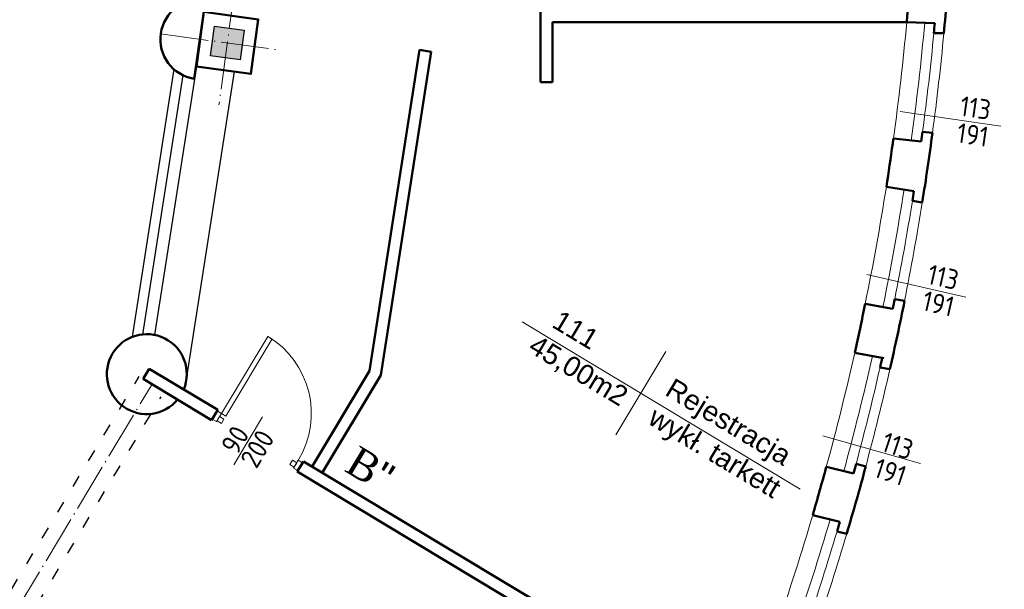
# Model space of a CAD drawing. Header units: millimetres. Extents: x -642 to 14033, y 1994 to 13520.
# Tile 27 of 72: x 6699 to 7685, y 5021 to 5591. Entities that reach past the tile are written whole.
import ezdxf

# ---------------------------------------------------------------- set-up
doc = ezdxf.new("R2010")
doc.units = ezdxf.units.MM
doc.linetypes.add('ACAD_ISO03W100', pattern=[30, 12, -18])
doc.linetypes.add('ACAD_ISO04W100', pattern=[30.5, 24, -3, 0.5, -3])
for name, color, linetype, lineweight in [('drzwi', 140, 'Continuous', 13), ('opisy drzwi', 40, 'Continuous', 13), ('opisy pom', 3, 'Continuous', 18), ('podciąg', 10, 'ACAD_ISO03W100', 25), ('symetria', 7, 'ACAD_ISO04W100', 9), ('ściana', 4, 'Continuous', 50)]:
    doc.layers.add(name, color=color, linetype=linetype, lineweight=lineweight)
doc.styles.add('ISO', font='isocp.shx')
doc.styles.add('SYSTEM', font='TXT')

msp = doc.modelspace()

# ---------------------------------------------------------------- hatches: boundary and pattern name
at = {"layer": 'podciąg', "lineweight": -3}
h = msp.add_hatch(color=256, dxfattribs=at)
h.paths.add_polyline_path([(6909.1, 5582.3), (6894.24, 5584.32), (6892.22, 5569.45), (6907.09, 5567.44)])
h.paths.add_polyline_path([(6907.09, 5567.44), (6921.95, 5565.42), (6923.97, 5580.29), (6909.1, 5582.3)])
h.paths.add_polyline_path([(6921.95, 5565.42), (6907.09, 5567.44), (6905.07, 5552.57), (6919.93, 5550.56)])
h.paths.add_polyline_path([(6907.09, 5567.44), (6892.22, 5569.45), (6890.21, 5554.59), (6905.07, 5552.57)])

# ---------------------------------------------------------------- linework, layer by layer
for p, q in [((6853.46, 5541.22), (6811.64, 5273.27)), ((6876.14, 5543.88), (6834.23, 5275.34)), ((6862.62, 5535.1), (6822.17, 5275.88)), ((6913.8, 5538.78), (6866.42, 5235.17))]:
    msp.add_line(p, q)
at = {"layer": 'drzwi'}
for points in [[(6901.18, 5196.74, 0), (6905.47, 5194.16, 0), (6951.82, 5271.31, 0), (6947.54, 5273.89, 0), (6901.18, 5196.74, 0)], [(6896.28, 5188.58, 0), (6892, 5191.16, 0), (6896.9, 5199.32, 0), (6901.18, 5196.74, 0), (6896.28, 5188.58, 0)], [(6896.77, 5189.4, 0), (6901.06, 5186.82, 0), (6903.63, 5191.11, 0), (6899.35, 5193.68, 0), (6896.77, 5189.4, 0)], [(6973.92, 5143.04, 0), (6969.63, 5145.62, 0), (6972.21, 5149.91, 0), (6976.49, 5147.33, 0), (6973.92, 5143.04, 0)], [(6973.4, 5142.18, 0), (6977.69, 5139.61, 0), (6982.41, 5147.47, 0), (6978.13, 5150.05, 0), (6973.4, 5142.18, 0)]]:
    msp.add_polyline3d(points, dxfattribs=at)
msp.add_arc((6901.18, 5196.74), 90, 329, 59, dxfattribs=at)
at = {"layer": 'opisy drzwi'}
for p, q in [((7681.27, 5484.1), (7580.6, 5498.96)), ((7646.48, 5313.13), (7547.3, 5335.88)), ((6942.3, 5193.54), (6913.46, 5145.55)), ((7600.98, 5146.61), (7503.1, 5174.47))]:
    msp.add_line(p, q, dxfattribs=at)
for radius, start, end in [(2584.29, 352.16283, 354.75615), (2602.29, 352.17203, 354.78073), (2612.29, 352.39647, 354.57447), (2622.29, 352.40066, 354.58872), (2584.29, 348.43916, 351.07984), (2602.29, 348.44836, 351.07984), (2612.29, 348.6728, 350.86051), (2622.29, 348.67698, 350.86134), (2584.29, 344.72214, 347.33), (2602.29, 344.73134, 347.34688), (2612.29, 344.95578, 347.13662), (2622.29, 344.95996, 347.14667), (2584.29, 341.00512, 343.61298), (2602.29, 341.01432, 343.62986), (2612.29, 341.23876, 343.4196), (2622.29, 341.24294, 343.42965)]:
    msp.add_arc((5013.72, 5824.28), radius, start, end, dxfattribs=at)
at = {"layer": 'opisy pom'}
for p, q in [((7202.22, 5288.41), (7480.52, 5121.19)), ((7345.93, 5258.67), (7295.95, 5175.48))]:
    msp.add_line(p, q, dxfattribs=at)
at = {"layer": 'podciąg'}
for p, q in [((6659.97, 4969.31), (6818.82, 5233.68)), ((6685.69, 4953.86), (6840.92, 5213.47))]:
    msp.add_line(p, q, dxfattribs=at)
at = {"layer": 'podciąg', "linetype": 'Continuous', "lineweight": -3}
msp.add_lwpolyline([(6894.24, 5584.32), (6923.97, 5580.29), (6919.93, 5550.56), (6890.21, 5554.59)], close=True, dxfattribs=at)
at = {"layer": 'symetria', "linetype": 'ACAD_ISO04W100', "ltscale": 2}
for p, q in [((6915.49, 5629.37), (6898.69, 5505.51)), ((6840.4, 5576.49), (6959.75, 5560.29)), ((6285.8, 4317.46), (6831.68, 5225.95))]:
    msp.add_line(p, q, dxfattribs=at)
at = {"layer": 'ściana'}
for p, q in [((7220.42, 5867.44), (7220.42, 5528.09)), ((6885.36, 5610.75), (6873.87, 5531.59)), ((7587.2, 5588.09), (7232.42, 5588.09)), ((7232.42, 5588.09), (7232.42, 5528.09)), ((7615.24, 5587.26), (7587.2, 5588.09)), ((7624.35, 5577.19), (7614.31, 5577.28)), ((7099.36, 5560.42), (7049.24, 5239.28)), ((7099.36, 5560.42), (7111.22, 5558.57)), ((7111.22, 5558.57), (7060.74, 5235.12)), ((7220.42, 5528.09), (7232.42, 5528.09)), ((7601.71, 5468.72), (7573.88, 5471.89)), ((7612.99, 5477.49), (7603.05, 5478.63)), ((7594.42, 5419.22), (7566.76, 5423.56)), ((7602.73, 5407.8), (7592.85, 5409.35)), ((7573.15, 5301.39), (7545.59, 5306.37)), ((7584.98, 5309.42), (7575.13, 5311.2)), ((7564.27, 5252.19), (7535.09, 5257.45)), ((6822.78, 5231.3), (6828.96, 5241.58)), ((6828.96, 5241.58), (6897.54, 5200.38)), ((6991.83, 5143.72), (7049.24, 5239.28)), ((7002.11, 5137.54), (7060.74, 5235.12)), ((7570.31, 5240.93), (7560.46, 5242.71)), ((6822.78, 5231.3), (6891.36, 5190.09)), ((6891.36, 5190.09), (6897.54, 5200.38)), ((6977.07, 5138.59), (6983.25, 5148.87)), ((6983.25, 5148.87), (7409.59, 4892.71)), ((7546.19, 5143.81), (7536.48, 5146.22)), ((6977.07, 5138.59), (7439.95, 4860.47)), ((7533.87, 5136.57), (7506.69, 5143.32)), ((7520.24, 5088.43), (7493.04, 5095.19)), ((7527.11, 5076.42), (7517.4, 5078.83))]:
    msp.add_line(p, q, dxfattribs=at)
msp.add_lwpolyline([(6883.53, 5598.39), (6938.03, 5590.99), (6930.64, 5536.49), (6876.14, 5543.88)], close=True, dxfattribs=at)
for centre, radius, start, end in [((5013.72, 5824.28), 2584.29, 354.75615, 355.86622), ((5013.72, 5824.28), 2622.29, 354.58872, 356.12026), ((6880.04, 5571.11), 40, 82.35734, 261.13504), ((5013.72, 5824.28), 2612.29, 354.57447, 354.79424), ((5013.72, 5824.28), 2584.29, 352.05202, 352.16283), ((5013.72, 5824.28), 2612.29, 352.17709, 352.39647), ((5013.72, 5824.28), 2622.29, 350.86134, 352.40066), ((5013.72, 5824.28), 2584.29, 351.07984, 352.05202), ((5013.72, 5824.28), 2612.29, 350.86051, 351.07984), ((5013.72, 5824.28), 2584.29, 347.33, 348.43916), ((5013.72, 5824.28), 2622.29, 347.14667, 348.67698), ((5013.72, 5824.28), 2612.29, 348.45342, 348.6728), ((6826.43, 5236.1), 40, 337.62448, 320.37063), ((5013.72, 5824.28), 2612.29, 347.13662, 347.35616), ((5013.72, 5824.28), 2612.29, 344.7364, 344.95578), ((5013.72, 5824.28), 2584.29, 343.61298, 344.72214), ((5013.72, 5824.28), 2622.29, 343.42965, 344.95996), ((5013.72, 5824.28), 2612.29, 343.4196, 343.63914)]:
    msp.add_arc(centre, radius, start, end, dxfattribs=at)

# ---------------------------------------------------------------- texts
at = {"insert": (7050.04, 5140.96), "char_height": 30, "width": 61.5077, "attachment_point": 5, "rotation": 329}
msp.add_mtext('{\\fTimes New Roman|b0|i0|c238|p18;B\\fArial|b0|i0|c238|p34;"}', dxfattribs=at)
at = {"layer": 'opisy drzwi', "style": 'ISO'}
for s, rotation, p in [('113', 351.5999, (7639.39, 5494.76)), ('191', 351.5999, (7636.34, 5467.88)), ('113', 347.08424, (7606.5, 5326.85)), ('191', 347.08424, (7601.35, 5300.29)), ('90', 59, (6916.81, 5154.28)), ('200', 59, (6936.14, 5140.49)), ('113', 341.7969, (7560.3, 5159.68)), ('191', 341.7969, (7552.73, 5133.71))]:
    msp.add_text(s, height=20, rotation=rotation, dxfattribs=at).set_placement(p)
at = {"layer": 'opisy pom', "insert": (7234.43, 5305.01), "char_height": 20, "attachment_point": 1, "rotation": 329, "style": 'SYSTEM'}
msp.add_mtext('{\\fArial|b0|i0|c238|p34; 111           Rejestracja\\P45,00m2    wykł. tarkett}', dxfattribs=at)

doc.saveas('drawing.dxf')
